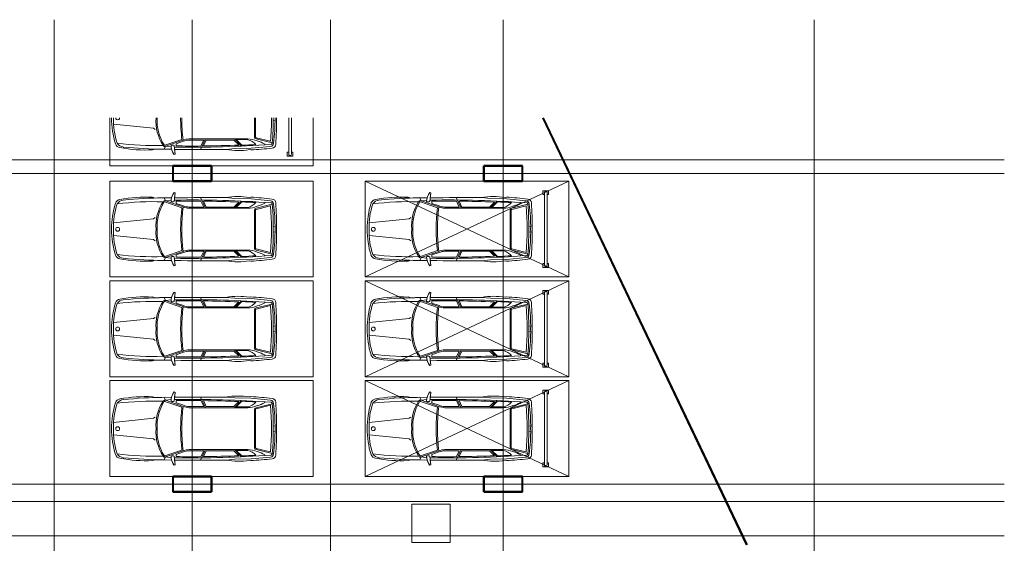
# Model space of a CAD drawing. Header units: millimetres. Extents: x 5617 to 102122, y -9330 to 63558.
# Tile 56 of 56: x 75622 to 101274, y 49906 to 63558. Entities that reach past the tile are written whole.
import ezdxf

# ---------------------------------------------------------------- set-up
doc = ezdxf.new("R2010")
doc.units = ezdxf.units.MM
doc.linetypes.add('ADSK_Линия сетки', pattern=[25, 20, -2.5, 0, -2.5])
doc.linetypes.add('Линия сетки', pattern=[25, 20, -2.5, 0, -2.5])
for name, color, linetype, lineweight in [('Обобщенные модели', 7, 'Continuous', 18), ('Окна', 7, 'Continuous', 18), ('Оси', 7, 'Continuous', 9), ('Парковка', 7, 'Continuous', 18), ('Перекрытия', 7, 'Continuous', 18), ('Стены разрез', 7, 'Continuous', 40), ('Элементы узлов', 7, 'Continuous', 18)]:
    doc.layers.add(name, color=color, linetype=linetype, lineweight=lineweight)

# ---------------------------------------------------------------- blocks, each defined once
blk = doc.blocks.new('105_Приямок_C крышкой - 1000x1000-4589793-МКСС_LB02_-11_400__Кабельные конструкции_Лотки_4')
at = {"layer": 'Обобщенные модели', "color": 254, "true_color": 0xcccccc}
for p, q in [((-500, -500), (-500, 500)), ((-500, 500), (500, 500)), ((500, 500), (500, -500)), ((500, -500), (-500, -500))]:
    blk.add_line(p, q, dxfattribs=at)
blk = doc.blocks.new('199_Парковочные места 3 класса и МГН - Средний класс-V30-МКСС_LB02_-11_400__Кабельные конструкции_Лотки_4')
at = {"layer": 'Парковка', "color": 254, "true_color": 0xcccccc}
for p, q in [((2500, 5300), (1251, 5300)), ((2500, 0), (2500, 5300)), ((1251, 4735), (2200, 4735)), ((1251, 4665), (2200, 4665)), ((2150, 4735), (2150, 4775)), ((2150, 4775), (2250, 4775)), ((2150, 4625), (2150, 4665)), ((2150, 4625), (2250, 4625)), ((2250, 4625), (2250, 4775)), ((1251, 0), (2500, 0))]:
    blk.add_line(p, q, dxfattribs=at)
blk.add_arc((2200, 4700), 35, 270, 90, dxfattribs=at)
at = {"layer": 'Элементы узлов', "color": 254, "true_color": 0xcccccc}
for p, q in [((1254, 4349), (1251, 4349)), ((1251, 4349), (1254, 4349)), ((1254, 4307), (1251, 4307)), ((1320, 4261), (1331, 4307)), ((1770, 3820), (1862, 4189)), ((1800, 3817), (1912, 4265)), ((1996, 4192), (2045, 3682)), ((1933, 4042), (1953, 4042)), ((1254, 3801), (1251, 3801)), ((1254, 3771), (1251, 3771)), ((1254, 3801), (1754, 3801)), ((1254, 3771), (1754, 3771)), ((1800, 2069), (1800, 3598)), ((1820, 3297), (1820, 3598)), ((2045, 3682), (2054, 3260)), ((2088, 3676), (2079, 3642)), ((2088, 3676), (2079, 3642)), ((1800, 3249), (1986, 3435)), ((1820, 3297), (1966, 3443)), ((1830, 3237), (1959, 3366)), ((1830, 2516), (1830, 3237)), ((2054, 3260), (2076, 3033)), ((1800, 2497), (2076, 2363)), ((1830, 2516), (1984, 2441)), ((1830, 2069), (1830, 2449)), ((1830, 2449), (1984, 2374)), ((1965, 1440), (1814, 1881)), ((1992, 1453), (1835, 1914)), ((1927, 1736), (1863, 1925)), ((1927, 1736), (1983, 1736)), ((2200, 1707), (1972, 1683)), ((1992, 1453), (2011, 1605)), ((2072, 1612), (2070, 1418)), ((2072, 1612), (2070, 1418)), ((2072, 1693), (2200, 1707)), ((2210, 1678), (2200, 1707)), ((2200, 1707), (2210, 1678)), ((1992, 1453), (2070, 1418)), ((1524, 1142), (1418, 99)), ((1555, 1186), (1524, 1142)), ((2085, 1114), (2065, 1185)), ((2065, 1185), (2085, 1114)), ((1251, 98), (1254, 98)), ((1254, 48), (1251, 48)), ((1254, 48), (1251, 48))]:
    blk.add_line(p, q, dxfattribs=at)
for centre, radius, start, end in [((1254, -3792), 8054, 85.3719, 90.0212), ((1254, -2689), 6905, 84.9489, 90.0247), ((1258, -6442), 10791, 86.3593, 90.0213), ((1258, -6442), 10791, 86.3593, 90.0213), ((1322, 180), 4128, 81.7908, 90.9499), ((1908, 4202), 33.8, 4.0543, 97.095), ((1915, 4184), 81.1, 5.6929, 92.4229), ((-27492, 2118), 29508, 359.1634, 4.0543), ((1937, 4224), 103, 6.8835, 86.3593), ((1937, 4224), 103, 6.8835, 86.3593), ((-6698, 3182), 8801, 3.2167, 6.8835), ((-6698, 3182), 8801, 3.2167, 6.8835), ((2611, 3648), 783, 149.8554, 165.5814), ((1754, 3817), 16.1, 270, 9.7873), ((1754, 3817), 46.1, 270, 360), ((2403, 3598), 603, 155.9999, 180.0001), ((2238, 3492), 431, 132.4417, 165.7397), ((-27492, 2118), 29488, 2.5757, 3.2896), ((310, 3346), 1794, 349.9492, 9.4665), ((310, 3346), 1794, 349.9492, 9.4665), ((-27492, 2118), 29478, 0.6284, 2.4261), ((-119787, 2694), 121864, 359.52958, 0.15962), ((-119787, 2694), 121864, 359.52958, 0.15962), ((-27492, 2118), 29478, 359.2582, 0.4979), ((2200, 2078), 400, 181.2667, 204.1731), ((2200, 2078), 370, 181.3171, 204.386), ((1254, 6445), 4567, 269.9627, 277.3091), ((1254, 6445), 4597, 269.963, 277.0036), ((2064, 1640), 101, 155.1844, 204.8156), ((1962, 2020), 422, 271.3449, 305.9666), ((1962, 2020), 422, 285.0802, 305.9666), ((1335, 2380), 1145, 265.9136, 302.7696), ((1335, 2380), 1175, 266.0181, 302.5623), ((-5850, 1141), 7822, 353.0609, 1.8195), ((1953, 1432), 14.9, 280.8242, 34.6567), ((1953, 1432), 44.9, 290.1373, 27.9235), ((-9810, 1543), 11881, 354.2587, 359.4003), ((-9810, 1543), 11881, 358.2769, 359.4003), ((1172, 2380), 1145, 273.9373, 274.0864), ((1172, 2380), 1175, 273.8366, 273.9819), ((-1483, 937), 3573, 349.195, 2.843), ((-1483, 937), 3573, 349.195, 2.843), ((1256, 208), 49.6, 264.0892, 95.9108), ((1797, 376), 215, 303.1556, 354.2587), ((1890, 279), 137, 286.8716, 355.0665), ((1890, 279), 137, 286.8716, 355.0665), ((1329, 1869), 1772, 267.5536, 289.2869), ((1254, 2377), 2329, 270.0001, 286.8716), ((1254, 2377), 2329, 270.0001, 286.8716)]:
    blk.add_arc(centre, radius, start, end, dxfattribs=at)
blk = doc.blocks.new('199_Парковочные места 3 класса и МГН - Средний класс-5604843-МКСС_LB02_-11_400__Кабельные конструкции_Лотки_4')
at = {"layer": 'Парковка', "color": 254, "true_color": 0xcccccc}
for p, q in [((2500, 5300), (0, 5300)), ((0, 5300), (0, 0)), ((2500, 0), (2500, 5300)), ((0, 0), (2500, 0))]:
    blk.add_line(p, q, dxfattribs=at)
at = {"layer": 'Элементы узлов', "color": 254, "true_color": 0xcccccc}
for p, q in [((512, 4192), (463, 3682)), ((708, 3817), (596, 4265)), ((738, 3820), (646, 4189)), ((1188, 4261), (1177, 4307)), ((1320, 4261), (1331, 4307)), ((1770, 3820), (1862, 4189)), ((1800, 3817), (1912, 4265)), ((1996, 4192), (2045, 3682)), ((574, 4042), (555, 4042)), ((1933, 4042), (1953, 4042)), ((419, 3676), (428, 3642)), ((428, 3642), (419, 3676)), ((463, 3682), (453, 3260)), ((688, 3297), (688, 3598)), ((708, 2069), (708, 3598)), ((1254, 3801), (754, 3801)), ((1254, 3771), (754, 3771)), ((1254, 3801), (1754, 3801)), ((1254, 3771), (1754, 3771)), ((1800, 2069), (1800, 3598)), ((1820, 3297), (1820, 3598)), ((2045, 3682), (2054, 3260)), ((2088, 3676), (2079, 3642)), ((2088, 3676), (2079, 3642)), ((708, 3249), (522, 3435)), ((688, 3297), (542, 3443)), ((678, 3237), (549, 3366)), ((1800, 3249), (1986, 3435)), ((1820, 3297), (1966, 3443)), ((1830, 3237), (1959, 3366)), ((453, 3260), (432, 3033)), ((678, 2516), (678, 3237)), ((1830, 2516), (1830, 3237)), ((2054, 3260), (2076, 3033)), ((708, 2497), (432, 2363)), ((678, 2449), (523, 2374)), ((678, 2516), (524, 2441)), ((678, 2069), (678, 2449)), ((1800, 2497), (2076, 2363)), ((1830, 2516), (1984, 2441)), ((1830, 2069), (1830, 2449)), ((1830, 2449), (1984, 2374)), ((515, 1453), (673, 1914)), ((543, 1440), (693, 1881)), ((580, 1736), (645, 1925)), ((1965, 1440), (1814, 1881)), ((1992, 1453), (1835, 1914)), ((1927, 1736), (1863, 1925)), ((298, 1678), (308, 1707)), ((298, 1678), (308, 1707)), ((308, 1707), (536, 1683)), ((308, 1707), (435, 1693)), ((436, 1612), (438, 1418)), ((438, 1418), (436, 1612)), ((515, 1453), (497, 1605)), ((580, 1736), (525, 1736)), ((1927, 1736), (1983, 1736)), ((2200, 1707), (1972, 1683)), ((1992, 1453), (2011, 1605)), ((2072, 1612), (2070, 1418)), ((2072, 1612), (2070, 1418)), ((2072, 1693), (2200, 1707)), ((2210, 1678), (2200, 1707)), ((2200, 1707), (2210, 1678)), ((515, 1453), (438, 1418)), ((1992, 1453), (2070, 1418)), ((422, 1114), (442, 1185)), ((422, 1114), (442, 1185)), ((953, 1186), (984, 1142)), ((984, 1142), (1090, 99)), ((1524, 1142), (1418, 99)), ((1555, 1186), (1524, 1142)), ((2085, 1114), (2065, 1185)), ((2065, 1185), (2085, 1114))]:
    blk.add_line(p, q, dxfattribs=at)
blk.add_circle((1256, 208), 49.6, dxfattribs=at)
for centre, radius, start, end in [((9206, 3182), 8801, 173.1165, 176.7833), ((9206, 3182), 8801, 173.1165, 176.7833), ((571, 4224), 103, 93.6407, 173.1165), ((571, 4224), 103, 93.6407, 173.1165), ((30000, 2118), 29508, 175.9457, 180.8366), ((593, 4184), 81.1, 87.5771, 174.3071), ((1250, -6442), 10791, 89.9787, 93.6407), ((1250, -6442), 10791, 89.9787, 93.6407), ((600, 4202), 33.8, 82.905, 175.9457), ((1185, 180), 4128, 89.0501, 98.2092), ((1254, -3792), 8054, 85.3719, 94.6281), ((1254, -2689), 6905, 84.9489, 95.0511), ((1258, -6442), 10791, 86.3593, 90.0213), ((1258, -6442), 10791, 86.3593, 90.0213), ((1322, 180), 4128, 81.7908, 90.9499), ((1908, 4202), 33.8, 4.0543, 97.095), ((1915, 4184), 81.1, 5.6929, 92.4229), ((-27492, 2118), 29508, 359.1634, 4.0543), ((1937, 4224), 103, 6.8835, 86.3593), ((1937, 4224), 103, 6.8835, 86.3593), ((-6698, 3182), 8801, 3.2167, 6.8835), ((-6698, 3182), 8801, 3.2167, 6.8835), ((-103, 3648), 783, 14.4186, 30.1446), ((2611, 3648), 783, 149.8554, 165.5814), ((2198, 3346), 1794, 170.5335, 190.0508), ((2198, 3346), 1794, 170.5335, 190.0508), ((30000, 2118), 29488, 176.7104, 177.4243), ((270, 3492), 431, 14.2603, 47.5583), ((104, 3598), 603, 359.9999, 24.0001), ((754, 3817), 46.1, 180, 270), ((754, 3817), 16.1, 170.2127, 270), ((1754, 3817), 16.1, 270, 9.7873), ((1754, 3817), 46.1, 270, 360), ((2403, 3598), 603, 155.9999, 180.0001), ((2238, 3492), 431, 132.4417, 165.7397), ((-27492, 2118), 29488, 2.5757, 3.2896), ((310, 3346), 1794, 349.9492, 9.4665), ((310, 3346), 1794, 349.9492, 9.4665), ((30000, 2118), 29478, 177.5739, 179.3716), ((-27492, 2118), 29478, 0.6284, 2.4261), ((122295, 2694), 121864, 179.84038, 180.47042), ((122295, 2694), 121864, 179.84038, 180.47042), ((-119787, 2694), 121864, 359.52958, 0.15962), ((-119787, 2694), 121864, 359.52958, 0.15962), ((30000, 2118), 29478, 179.5021, 180.7418), ((-27492, 2118), 29478, 359.2582, 0.4979), ((308, 2078), 370, 335.614, 358.6829), ((308, 2078), 400, 335.8269, 358.7333), ((2200, 2078), 400, 181.2667, 204.1731), ((2200, 2078), 370, 181.3171, 204.386), ((1254, 6445), 4567, 262.6911, 277.3091), ((1254, 6445), 4597, 262.9967, 277.0036), ((546, 2020), 422, 234.0334, 268.6551), ((546, 2020), 422, 234.0334, 254.9198), ((444, 1640), 101, 335.1844, 24.8156), ((2064, 1640), 101, 155.1844, 204.8156), ((1962, 2020), 422, 271.3449, 305.9666), ((1962, 2020), 422, 285.0802, 305.9666), ((12318, 1543), 11881, 180.5997, 185.7413), ((12318, 1543), 11881, 180.5997, 181.7231), ((555, 1432), 44.9, 152.0765, 249.8627), ((8358, 1141), 7822, 178.1805, 186.9391), ((555, 1432), 14.9, 145.3433, 249.8627), ((1172, 2380), 1175, 237.4377, 273.9819), ((1172, 2380), 1145, 237.4377, 274.0864), ((1335, 2380), 1145, 265.9136, 302.7696), ((1335, 2380), 1175, 266.0181, 302.5623), ((-5850, 1141), 7822, 353.0609, 1.8195), ((1953, 1432), 14.9, 280.8242, 34.6567), ((1953, 1432), 44.9, 290.1373, 27.9235), ((-9810, 1543), 11881, 354.2587, 359.4003), ((-9810, 1543), 11881, 358.2769, 359.4003), ((3991, 937), 3573, 177.157, 190.805), ((3991, 937), 3573, 177.157, 190.805), ((-1483, 937), 3573, 349.195, 2.843), ((-1483, 937), 3573, 349.195, 2.843), ((617, 279), 137, 184.9335, 253.1284), ((617, 279), 137, 184.9335, 253.1284), ((710, 376), 215, 185.7413, 236.8444), ((1797, 376), 215, 303.1556, 354.2587), ((1890, 279), 137, 286.8716, 355.0665), ((1890, 279), 137, 286.8716, 355.0665), ((1254, 2377), 2329, 253.1284, 269.9999), ((1254, 2377), 2329, 253.1284, 269.9999), ((1178, 1869), 1772, 250.7131, 272.4464), ((1329, 1869), 1772, 267.5536, 289.2869), ((1254, 2377), 2329, 270.0001, 286.8716), ((1254, 2377), 2329, 270.0001, 286.8716)]:
    blk.add_arc(centre, radius, start, end, dxfattribs=at)
blk = doc.blocks.new('199_Парковочные места 3 класса и МГН - Средний класс-5604844-МКСС_LB02_-11_400__Кабельные конструкции_Лотки_4')
at = {"layer": 'Парковка', "color": 254, "true_color": 0xcccccc}
for p, q in [((0, 5300), (2500, 0)), ((0, 0), (2500, 5300)), ((2500, 5300), (0, 5300)), ((0, 5300), (0, 0)), ((2500, 0), (2500, 5300)), ((250, 4775), (350, 4775)), ((250, 4625), (250, 4775)), ((250, 4625), (350, 4625)), ((300, 4735), (2200, 4735)), ((300, 4665), (2200, 4665)), ((350, 4735), (350, 4775)), ((350, 4625), (350, 4665)), ((2150, 4735), (2150, 4775)), ((2150, 4775), (2250, 4775)), ((2150, 4625), (2150, 4665)), ((2150, 4625), (2250, 4625)), ((2250, 4625), (2250, 4775)), ((0, 0), (2500, 0))]:
    blk.add_line(p, q, dxfattribs=at)
for centre, start, end in [((300, 4700), 90, 270), ((2200, 4700), 270, 90)]:
    blk.add_arc(centre, 35, start, end, dxfattribs=at)
at = {"layer": 'Элементы узлов', "color": 254, "true_color": 0xcccccc}
for p, q in [((512, 4192), (463, 3682)), ((708, 3817), (596, 4265)), ((738, 3820), (646, 4189)), ((1188, 4261), (1177, 4307)), ((1320, 4261), (1331, 4307)), ((1770, 3820), (1862, 4189)), ((1800, 3817), (1912, 4265)), ((1996, 4192), (2045, 3682)), ((574, 4042), (555, 4042)), ((1933, 4042), (1953, 4042)), ((419, 3676), (428, 3642)), ((428, 3642), (419, 3676)), ((463, 3682), (453, 3260)), ((688, 3297), (688, 3598)), ((708, 2069), (708, 3598)), ((1254, 3801), (754, 3801)), ((1254, 3771), (754, 3771)), ((1254, 3801), (1754, 3801)), ((1254, 3771), (1754, 3771)), ((1800, 2069), (1800, 3598)), ((1820, 3297), (1820, 3598)), ((2045, 3682), (2054, 3260)), ((2088, 3676), (2079, 3642)), ((2088, 3676), (2079, 3642)), ((708, 3249), (522, 3435)), ((688, 3297), (542, 3443)), ((678, 3237), (549, 3366)), ((1800, 3249), (1986, 3435)), ((1820, 3297), (1966, 3443)), ((1830, 3237), (1959, 3366)), ((453, 3260), (432, 3033)), ((678, 2516), (678, 3237)), ((1830, 2516), (1830, 3237)), ((2054, 3260), (2076, 3033)), ((708, 2497), (432, 2363)), ((678, 2449), (523, 2374)), ((678, 2516), (524, 2441)), ((678, 2069), (678, 2449)), ((1800, 2497), (2076, 2363)), ((1830, 2516), (1984, 2441)), ((1830, 2069), (1830, 2449)), ((1830, 2449), (1984, 2374)), ((515, 1453), (673, 1914)), ((543, 1440), (693, 1881)), ((580, 1736), (645, 1925)), ((1965, 1440), (1814, 1881)), ((1992, 1453), (1835, 1914)), ((1927, 1736), (1863, 1925)), ((298, 1678), (308, 1707)), ((298, 1678), (308, 1707)), ((308, 1707), (536, 1683)), ((308, 1707), (435, 1693)), ((436, 1612), (438, 1418)), ((438, 1418), (436, 1612)), ((515, 1453), (497, 1605)), ((580, 1736), (525, 1736)), ((1927, 1736), (1983, 1736)), ((2200, 1707), (1972, 1683)), ((1992, 1453), (2011, 1605)), ((2072, 1612), (2070, 1418)), ((2072, 1612), (2070, 1418)), ((2072, 1693), (2200, 1707)), ((2210, 1678), (2200, 1707)), ((2200, 1707), (2210, 1678)), ((515, 1453), (438, 1418)), ((1992, 1453), (2070, 1418)), ((422, 1114), (442, 1185)), ((422, 1114), (442, 1185)), ((953, 1186), (984, 1142)), ((984, 1142), (1090, 99)), ((1524, 1142), (1418, 99)), ((1555, 1186), (1524, 1142)), ((2085, 1114), (2065, 1185)), ((2065, 1185), (2085, 1114))]:
    blk.add_line(p, q, dxfattribs=at)
blk.add_circle((1256, 208), 49.6, dxfattribs=at)
for centre, radius, start, end in [((9206, 3182), 8801, 173.1165, 176.7833), ((9206, 3182), 8801, 173.1165, 176.7833), ((571, 4224), 103, 93.6407, 173.1165), ((571, 4224), 103, 93.6407, 173.1165), ((30000, 2118), 29508, 175.9457, 180.8366), ((593, 4184), 81.1, 87.5771, 174.3071), ((1250, -6442), 10791, 89.9787, 93.6407), ((1250, -6442), 10791, 89.9787, 93.6407), ((600, 4202), 33.8, 82.905, 175.9457), ((1185, 180), 4128, 89.0501, 98.2092), ((1254, -3792), 8054, 85.3719, 94.6281), ((1254, -2689), 6905, 84.9489, 95.0511), ((1258, -6442), 10791, 86.3593, 90.0213), ((1258, -6442), 10791, 86.3593, 90.0213), ((1322, 180), 4128, 81.7908, 90.9499), ((1908, 4202), 33.8, 4.0543, 97.095), ((1915, 4184), 81.1, 5.6929, 92.4229), ((-27492, 2118), 29508, 359.1634, 4.0543), ((1937, 4224), 103, 6.8835, 86.3593), ((1937, 4224), 103, 6.8835, 86.3593), ((-6698, 3182), 8801, 3.2167, 6.8835), ((-6698, 3182), 8801, 3.2167, 6.8835), ((-103, 3648), 783, 14.4186, 30.1446), ((2611, 3648), 783, 149.8554, 165.5814), ((2198, 3346), 1794, 170.5335, 190.0508), ((2198, 3346), 1794, 170.5335, 190.0508), ((30000, 2118), 29488, 176.7104, 177.4243), ((270, 3492), 431, 14.2603, 47.5583), ((104, 3598), 603, 359.9999, 24.0001), ((754, 3817), 46.1, 180, 270), ((754, 3817), 16.1, 170.2127, 270), ((1754, 3817), 16.1, 270, 9.7873), ((1754, 3817), 46.1, 270, 360), ((2403, 3598), 603, 155.9999, 180.0001), ((2238, 3492), 431, 132.4417, 165.7397), ((-27492, 2118), 29488, 2.5757, 3.2896), ((310, 3346), 1794, 349.9492, 9.4665), ((310, 3346), 1794, 349.9492, 9.4665), ((30000, 2118), 29478, 177.5739, 179.3716), ((-27492, 2118), 29478, 0.6284, 2.4261), ((122295, 2694), 121864, 179.84038, 180.47042), ((122295, 2694), 121864, 179.84038, 180.47042), ((-119787, 2694), 121864, 359.52958, 0.15962), ((-119787, 2694), 121864, 359.52958, 0.15962), ((30000, 2118), 29478, 179.5021, 180.7418), ((-27492, 2118), 29478, 359.2582, 0.4979), ((308, 2078), 370, 335.614, 358.6829), ((308, 2078), 400, 335.8269, 358.7333), ((2200, 2078), 400, 181.2667, 204.1731), ((2200, 2078), 370, 181.3171, 204.386), ((1254, 6445), 4567, 262.6911, 277.3091), ((1254, 6445), 4597, 262.9967, 277.0036), ((546, 2020), 422, 234.0334, 268.6551), ((546, 2020), 422, 234.0334, 254.9198), ((444, 1640), 101, 335.1844, 24.8156), ((2064, 1640), 101, 155.1844, 204.8156), ((1962, 2020), 422, 271.3449, 305.9666), ((1962, 2020), 422, 285.0802, 305.9666), ((12318, 1543), 11881, 180.5997, 185.7413), ((12318, 1543), 11881, 180.5997, 181.7231), ((555, 1432), 44.9, 152.0765, 249.8627), ((8358, 1141), 7822, 178.1805, 186.9391), ((555, 1432), 14.9, 145.3433, 249.8627), ((1172, 2380), 1175, 237.4377, 273.9819), ((1172, 2380), 1145, 237.4377, 274.0864), ((1335, 2380), 1145, 265.9136, 302.7696), ((1335, 2380), 1175, 266.0181, 302.5623), ((-5850, 1141), 7822, 353.0609, 1.8195), ((1953, 1432), 14.9, 280.8242, 34.6567), ((1953, 1432), 44.9, 290.1373, 27.9235), ((-9810, 1543), 11881, 354.2587, 359.4003), ((-9810, 1543), 11881, 358.2769, 359.4003), ((3991, 937), 3573, 177.157, 190.805), ((3991, 937), 3573, 177.157, 190.805), ((-1483, 937), 3573, 349.195, 2.843), ((-1483, 937), 3573, 349.195, 2.843), ((617, 279), 137, 184.9335, 253.1284), ((617, 279), 137, 184.9335, 253.1284), ((710, 376), 215, 185.7413, 236.8444), ((1797, 376), 215, 303.1556, 354.2587), ((1890, 279), 137, 286.8716, 355.0665), ((1890, 279), 137, 286.8716, 355.0665), ((1254, 2377), 2329, 253.1284, 269.9999), ((1254, 2377), 2329, 253.1284, 269.9999), ((1178, 1869), 1772, 250.7131, 272.4464), ((1329, 1869), 1772, 267.5536, 289.2869), ((1254, 2377), 2329, 270.0001, 286.8716), ((1254, 2377), 2329, 270.0001, 286.8716)]:
    blk.add_arc(centre, radius, start, end, dxfattribs=at)
blk = doc.blocks.new('135_SLK_GD_AR_rvt-1-МКСС_LB02_-11_400__Кабельные конструкции_Лотки_4')
at = {"layer": 'Перекрытия', "color": 254, "true_color": 0xcccccc}
for p, q in [((132650, 59350), (132650, 59750)), ((132650, 59750), (133650, 59750)), ((133650, 59750), (133650, 59350)), ((140750, 59350), (140750, 59750)), ((140750, 59750), (141750, 59750)), ((141750, 59750), (141750, 59350)), ((133650, 59350), (132650, 59350)), ((141750, 59350), (140750, 59350)), ((132650, 51250), (132650, 51650)), ((132650, 51650), (133650, 51650)), ((133650, 51650), (133650, 51250)), ((140750, 51250), (140750, 51650)), ((140750, 51650), (141750, 51650)), ((141750, 51650), (141750, 51250)), ((133650, 51250), (132650, 51250)), ((141750, 51250), (140750, 51250)), ((138870, 50925), (139870, 50925)), ((138870, 49925), (138870, 50925)), ((139870, 50925), (139870, 49925)), ((139870, 49925), (138870, 49925))]:
    blk.add_line(p, q, dxfattribs=at)
at = {"layer": 'Стены разрез', "color": 254, "true_color": 0xcccccc}
for p, q in [((142288, 60999), (147598, 49863)), ((147600, 49863), (142291, 60999)), ((132650, 59752), (132648, 59752)), ((132648, 59752), (132648, 59348)), ((133652, 59752), (132650, 59752)), ((132650, 59350), (132650, 59750)), ((132650, 59750), (133650, 59750)), ((133650, 59750), (133650, 59350)), ((133652, 59750), (133652, 59752)), ((133652, 59348), (133652, 59750)), ((140750, 59752), (140748, 59752)), ((140748, 59752), (140748, 59350)), ((141752, 59752), (140750, 59752)), ((140750, 59350), (140750, 59750)), ((140750, 59750), (141750, 59750)), ((141750, 59750), (141750, 59350)), ((141752, 59750), (141752, 59752)), ((141752, 59348), (141752, 59750)), ((132648, 59348), (132650, 59348)), ((133650, 59350), (132650, 59350)), ((132650, 59348), (133650, 59348)), ((133650, 59348), (133652, 59348)), ((140748, 59350), (140748, 59348)), ((140748, 59348), (141750, 59348)), ((141750, 59350), (140750, 59350)), ((141750, 59348), (141752, 59348)), ((133652, 51652), (132648, 51652)), ((132648, 51652), (132648, 51650)), ((132648, 51650), (132648, 51250)), ((132650, 51650), (133650, 51650)), ((132650, 51250), (132650, 51650)), ((133650, 51650), (133650, 51250)), ((133652, 51650), (133652, 51652)), ((133652, 51248), (133652, 51650)), ((140750, 51652), (140748, 51652)), ((140748, 51652), (140748, 51248)), ((141752, 51652), (140750, 51652)), ((140750, 51250), (140750, 51650)), ((140750, 51650), (141750, 51650)), ((141750, 51650), (141750, 51250)), ((141752, 51650), (141752, 51652)), ((141752, 51248), (141752, 51650)), ((132648, 51250), (132648, 51248)), ((132648, 51248), (133650, 51248)), ((133650, 51250), (132650, 51250)), ((133650, 51248), (133652, 51248)), ((140748, 51248), (140750, 51248)), ((141750, 51250), (140750, 51250)), ((140750, 51248), (141750, 51248)), ((141750, 51248), (141752, 51248))]:
    blk.add_line(p, q, dxfattribs=at)
at = {"layer": 'Окна', "color": 254, "lineweight": 18, "true_color": 0xcccccc}
blk.add_blockref('105_Приямок_C крышкой - 1000x1000-4589793-МКСС_LB02_-11_400__Кабельные конструкции_Лотки_4', (139370, 50425), dxfattribs=at)
at = {"layer": 'Парковка', "color": 254, "lineweight": 18, "true_color": 0xcccccc, "rotation": 270.0000000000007}
for name, p in [('199_Парковочные места 3 класса и МГН - Средний класс-V30-МКСС_LB02_-11_400__Кабельные конструкции_Лотки_4', (131000, 62250)), ('199_Парковочные места 3 класса и МГН - Средний класс-5604843-МКСС_LB02_-11_400__Кабельные конструкции_Лотки_4', (131000, 59350)), ('199_Парковочные места 3 класса и МГН - Средний класс-5604844-МКСС_LB02_-11_400__Кабельные конструкции_Лотки_4', (137660, 59350)), ('199_Парковочные места 3 класса и МГН - Средний класс-5604843-МКСС_LB02_-11_400__Кабельные конструкции_Лотки_4', (131000, 56750)), ('199_Парковочные места 3 класса и МГН - Средний класс-5604844-МКСС_LB02_-11_400__Кабельные конструкции_Лотки_4', (137660, 56750)), ('199_Парковочные места 3 класса и МГН - Средний класс-5604843-МКСС_LB02_-11_400__Кабельные конструкции_Лотки_4', (131000, 54150)), ('199_Парковочные места 3 класса и МГН - Средний класс-5604844-МКСС_LB02_-11_400__Кабельные конструкции_Лотки_4', (137660, 54150))]:
    blk.add_blockref(name, p, dxfattribs=at)

msp = doc.modelspace()

# ---------------------------------------------------------------- linework, layer by layer
at = {"layer": 'Оси', "linetype": 'Линия сетки'}
for p, q in [((76516.7, -8455.2), (76516.7, 63558.3)), ((80116.7, -8455.2), (80116.7, 63558.3)), ((83716.7, -8455.2), (83716.7, 63558.3)), ((88216.7, -8455.2), (88216.7, 63558.3)), ((96316.7, -8455.2), (96316.7, 63558.3))]:
    msp.add_line(p, q, dxfattribs=at)
at = {"layer": 'Оси', "linetype": 'ADSK_Линия сетки'}
for p, q in [((101274.3, 59900), (28269.9, 59900)), ((101274.3, 59550), (28269.9, 59550)), ((101274.3, 51450), (28269.9, 51450)), ((101274.3, 51000), (28269.9, 51000)), ((101274.3, 50100), (28269.9, 50100))]:
    msp.add_line(p, q, dxfattribs=at)

# ---------------------------------------------------------------- block references
at = {"lineweight": 5}
msp.add_blockref('135_SLK_GD_AR_rvt-1-МКСС_LB02_-11_400__Кабельные конструкции_Лотки_4', (-53033.3, 0), dxfattribs=at)

doc.saveas('drawing.dxf')
